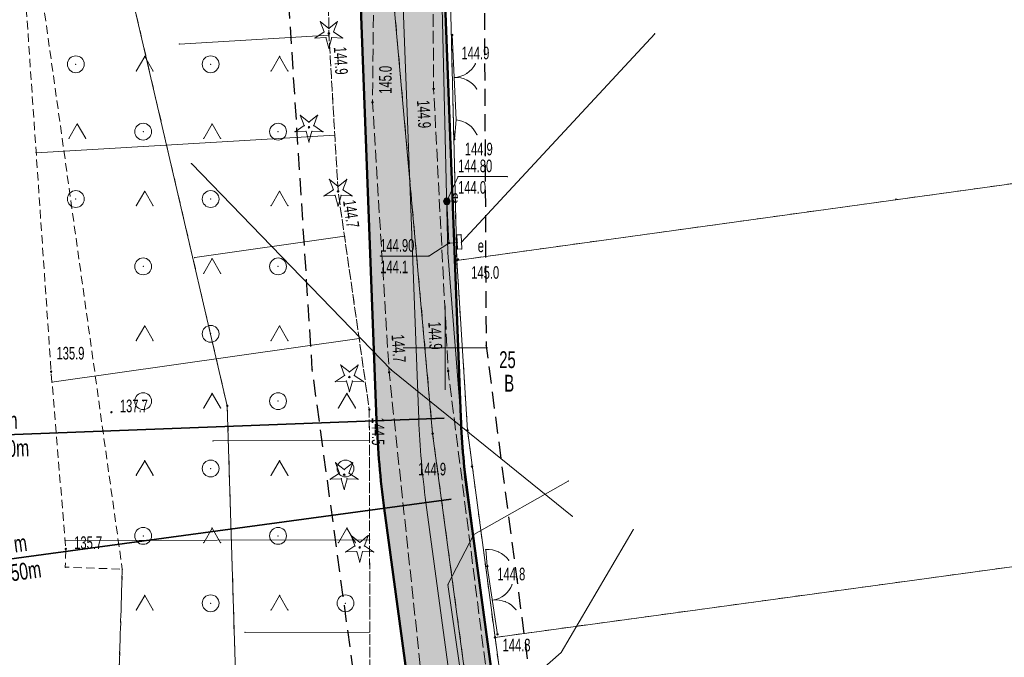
# Model space of a CAD drawing. Extents: x 6456700 to 6518119, y 5963420 to 5980059.
# Tile 233 of 256: x 6512444 to 6512502, y 5966481 to 5966518. Entities that reach past the tile are written whole.
import ezdxf
from ezdxf.enums import TextEntityAlignment as Align

# ---------------------------------------------------------------- set-up
doc = ezdxf.new("R2010")
doc.units = 0
doc.header["$MEASUREMENT"] = 0
for name, pattern in [('L_0_03', [1, 0.5, -0.5]), ('L_0_04', [1.5, 1, -0.5]), ('L_0_52', [1, 0.75, -0.25]), ('L_0_5A', [0.75, 0.5, -0.25])]:
    doc.linetypes.add(name, pattern=pattern)
doc.layers.get('0').update_dxf_attribs({"color": 2, "linetype": 'CONTINUOUS', "lineweight": 5})
for name, color, linetype, lineweight in [('000_Inne__niezydentyfikowane_', 7, 'CONTINUOUS', 18), ('18mm Kreska ciągła', 7, 'CONTINUOUS', 18), ('203_punkt_graniczny', 7, 'CONTINUOUS', 18), ('210_oznaczenie_konturu_uzytku_gruntowego', 96, 'CONTINUOUS', 18), ('211_numer_dzialki_ewidencyjnej', 7, 'CONTINUOUS', 18), ('218_kontur_uzytku_gruntowego', 96, 'L_0_03', 18), ('219_dzialka_ewidencyjna', 7, 'CONTINUOUS', 18), ('35mm Ciągła', 7, 'CONTINUOUS', 35), ('50mm Kreska ciągła', 7, 'CONTINUOUS', 50), ('9mm Kreska ciągła', 252, 'CONTINUOUS', 9), ('brama', 7, 'CONTINUOUS', 18), ('drzewo_iglaste', 7, 'CONTINUOUS', 18), ('elektroenergetyczne_urzadzenie_techniczne', 7, 'CONTINUOUS', 18), ('elektroenergetyczne_urzadzenie_techniczne_Atr17', 7, 'CONTINUOUS', 18), ('furtka', 7, 'CONTINUOUS', 18), ('jezdnia', 7, 'CONTINUOUS', 18), ('komora_podziemna', 7, 'CONTINUOUS', 18), ('komora_podziemna_Atr17', 7, 'CONTINUOUS', 18), ('ogrodzenie_trwale', 7, 'CONTINUOUS', 18), ('pikieta_naturalna', 7, 'CONTINUOUS', 18), ('pikieta_naturalna_Atr2', 7, 'CONTINUOUS', 18), ('przewod_elektroenergetyczny_podziemny', 7, 'CONTINUOUS', 18), ('przewod_telekomunikacyjny_podziemny', 7, 'CONTINUOUS', 18), ('przewod_wodociagowy', 7, 'CONTINUOUS', 18), ('rzedna', 7, 'CONTINUOUS', 18), ('rzedna_Atr2', 7, 'CONTINUOUS', 18), ('rzedna_Atr3', 7, 'CONTINUOUS', 18), ('siatka_krzyrzy', 7, 'CONTINUOUS', 18), ('skarpa_nieumocniona', 7, 'CONTINUOUS', 18), ('teren_zalesiony', 7, 'CONTINUOUS', 18), ('Zakres', 7, 'CONTINUOUS', 18)]:
    doc.layers.add(name, color=color, linetype=linetype, lineweight=lineweight)
doc.styles.get("Standard").update_dxf_attribs({"font": 'txt', "width": 0.75})
doc.styles.add('Znaczniki', font='GOTHIC.TTF', dxfattribs={"width": 0.7})

# ---------------------------------------------------------------- blocks, each defined once
blk = doc.blocks.new('mdcp_nowa')
at = {"layer": '203_punkt_graniczny', "linetype": 'Continuous', "lineweight": 18, "true_color": 0x000000}
for points in [[(6495200.68, 5982955.145, 1), (6495200.68, 5982955.235, 1)], [(6495187.06, 5982946.515, 1), (6495187.06, 5982946.605, 1)], [(6495199.25, 5982944.865, 1), (6495199.25, 5982944.955, 1)], [(6495201.32, 5982945.065, 1), (6495201.32, 5982945.155, 1)], [(6495202.95, 5982932.765, 1), (6495202.95, 5982932.855, 1)]]:
    blk.add_hatch(color=18, dxfattribs=at).paths.add_polyline_path(points)
at = {"layer": 'drzewo_iglaste', "linetype": 'Continuous', "lineweight": 18, "true_color": 0x009900}
for points in [[(6495193.09, 5982968.61, 1), (6495193.09, 5982968.71, 1)], [(6495191.91, 5982963.05, 1), (6495191.91, 5982963.15, 1)], [(6495193.64, 5982959.24, 1), (6495193.64, 5982959.34, 1)], [(6495194.31, 5982948.22, 1), (6495194.31, 5982948.32, 1)], [(6495194, 5982942.42, 1), (6495194, 5982942.52, 1)], [(6495194.92, 5982938.1, 1), (6495194.92, 5982938.2, 1)]]:
    blk.add_hatch(color=94, dxfattribs=at).paths.add_polyline_path(points)
at = {"layer": 'elektroenergetyczne_urzadzenie_techniczne', "linetype": 'Continuous', "lineweight": 18, "true_color": 0xff0000}
blk.add_hatch(color=1, dxfattribs=at).paths.add_polyline_path([(6495200.09, 5982958.5, 1), (6495200.09, 5982958.9, 1)])
at = {"layer": 'pikieta_naturalna', "linetype": 'Continuous', "lineweight": 18, "true_color": 0x000000}
for points in [[(6495193.09, 5982968.615, 1), (6495193.09, 5982968.705, 1)], [(6495200.41, 5982968.535, 1), (6495200.41, 5982968.625, 1)], [(6495199.31, 5982965.325, 1), (6495199.31, 5982965.415, 1)], [(6495195.68, 5982964.535, 1), (6495195.68, 5982964.625, 1)], [(6495200.54, 5982962.345, 1), (6495200.54, 5982962.435, 1)], [(6495193.64, 5982959.245, 1), (6495193.64, 5982959.335, 1)], [(6495200.76, 5982955.205, 1), (6495200.76, 5982955.295, 1)], [(6495176.61, 5982948.545, 1), (6495176.61, 5982948.635, 1)], [(6495196.67, 5982948.505, 1), (6495196.67, 5982948.595, 1)], [(6495200.17, 5982948.575, 1), (6495200.17, 5982948.665, 1)], [(6495180.19, 5982946.135, 1), (6495180.19, 5982946.225, 1)], [(6495195.49, 5982946.295, 1), (6495195.49, 5982946.385, 1)], [(6495201.58, 5982942.915, 1), (6495201.58, 5982943.005, 1)], [(6495177.48, 5982938.015, 1), (6495177.48, 5982938.105, 1)], [(6495202.49, 5982936.995, 1), (6495202.49, 5982937.085, 1)], [(6495203.1, 5982932.945, 1), (6495203.1, 5982933.035, 1)]]:
    blk.add_hatch(color=18, dxfattribs=at).paths.add_polyline_path(points)
at = {"layer": 'rzedna', "linetype": 'Continuous', "lineweight": 18, "true_color": 0x000000}
for points in [[(6495200.09, 5982958.655, 1), (6495200.09, 5982958.745, 1)], [(6495200.22, 5982956.175, 1), (6495200.22, 5982956.265, 1)]]:
    blk.add_hatch(color=18, dxfattribs=at).paths.add_polyline_path(points)
at = {"layer": '000_Inne__niezydentyfikowane_', "linetype": 'Continuous', "lineweight": 18, "flags": 128}
for points in [[(6495193.1, 5982968.56), (6495184.21, 5982968.03)], [(6495193.44, 5982962.62), (6495175.72, 5982961.58)], [(6495194.02, 5982956.63), (6495185.13, 5982955.36)], [(6495194.89, 5982950.56), (6495176.66, 5982947.96)], [(6495195.49, 5982944.5), (6495186.22, 5982944.48)], [(6495195.51, 5982938.61), (6495177.44, 5982938.57)], [(6495195.52, 5982933.13), (6495188.12, 5982933.11)]]:
    blk.add_lwpolyline(points, dxfattribs=at)
at = {"layer": '000_Inne__niezydentyfikowane_'}
for p in [(6495193.1, 5982968.56), (6495184.21, 5982968.03), (6495193.44, 5982962.62), (6495175.72, 5982961.58), (6495194.02, 5982956.63), (6495185.13, 5982955.36), (6495194.89, 5982950.56), (6495176.66, 5982947.96), (6495186.22, 5982944.48), (6495195.49, 5982944.5), (6495177.44, 5982938.57), (6495195.51, 5982938.61), (6495188.12, 5982933.11), (6495195.52, 5982933.13)]:
    blk.add_point(p, dxfattribs=at)
at = {"layer": '203_punkt_graniczny', "color": 7, "linetype": 'Continuous', "lineweight": 18}
for centre in [(6495200.68, 5982955.19), (6495187.06, 5982946.56), (6495199.25, 5982944.91), (6495201.32, 5982945.11), (6495202.95, 5982932.81)]:
    blk.add_circle(centre, 0.045, dxfattribs=at)
at = {"layer": '203_punkt_graniczny'}
for p in [(6495200.68, 5982955.19), (6495187.06, 5982946.56), (6495199.25, 5982944.91), (6495201.32, 5982945.11), (6495202.95, 5982932.81)]:
    blk.add_point(p, dxfattribs=at)
at = {"layer": '218_kontur_uzytku_gruntowego', "lineweight": 18, "flags": 128}
for points in [[(6495199.25, 5982944.91), (6495187.44, 5983076.36)], [(6495176.68, 5982991.22), (6495187.06, 5982946.56)], [(6495200.13, 5982977.89), (6495200.68, 5982955.19)], [(6495200.68, 5982955.19), (6495239.88, 5982960.61)], [(6495200.68, 5982955.19), (6495201.32, 5982945.11)], [(6495187.06, 5982946.56), (6495188.14, 5982911.65)], [(6495212.64, 5982845.49), (6495199.25, 5982944.91)], [(6495201.32, 5982945.11), (6495202.95, 5982932.81)], [(6495202.95, 5982932.81), (6495242.87, 5982938.27)], [(6495202.95, 5982932.81), (6495205.95, 5982910.58)]]:
    blk.add_lwpolyline(points, dxfattribs=at)
at = {"layer": '218_kontur_uzytku_gruntowego'}
for p in [(6495200.68, 5982955.19), (6495200.68, 5982955.19), (6495200.68, 5982955.19), (6495200.68, 5982955.19), (6495200.68, 5982955.19), (6495200.68, 5982955.19), (6495187.06, 5982946.56), (6495187.06, 5982946.56), (6495199.25, 5982944.91), (6495199.25, 5982944.91), (6495199.25, 5982944.91), (6495199.25, 5982944.91), (6495201.32, 5982945.11), (6495201.32, 5982945.11), (6495201.32, 5982945.11), (6495201.32, 5982945.11), (6495202.95, 5982932.81), (6495202.95, 5982932.81), (6495202.95, 5982932.81), (6495202.95, 5982932.81), (6495202.95, 5982932.81), (6495202.95, 5982932.81)]:
    blk.add_point(p, dxfattribs=at)
at = {"layer": '219_dzialka_ewidencyjna', "color": 3, "linetype": 'Continuous', "lineweight": 18, "flags": 128}
for points in [[(6495199.25, 5982944.91), (6495187.44, 5983076.36)], [(6495176.68, 5982991.22), (6495187.06, 5982946.56)], [(6495200.13, 5982977.89), (6495200.68, 5982955.19)], [(6495200.68, 5982955.19), (6495239.88, 5982960.61)], [(6495200.68, 5982955.19), (6495201.32, 5982945.11)], [(6495188.14, 5982911.65), (6495187.06, 5982946.56)], [(6495212.64, 5982845.49), (6495199.25, 5982944.91)], [(6495201.32, 5982945.11), (6495202.95, 5982932.81)], [(6495202.95, 5982932.81), (6495242.87, 5982938.27)], [(6495202.95, 5982932.81), (6495205.95, 5982910.58)]]:
    blk.add_lwpolyline(points, dxfattribs=at)
at = {"layer": '219_dzialka_ewidencyjna', "color": 3}
for p in [(6495200.68, 5982955.19), (6495200.68, 5982955.19), (6495200.68, 5982955.19), (6495187.06, 5982946.56), (6495187.06, 5982946.56), (6495199.25, 5982944.91), (6495199.25, 5982944.91), (6495201.32, 5982945.11), (6495201.32, 5982945.11), (6495202.95, 5982932.81), (6495202.95, 5982932.81), (6495202.95, 5982932.81)]:
    blk.add_point(p, dxfattribs=at)
at = {"layer": 'brama', "color": 7, "linetype": 'Continuous', "lineweight": 18, "flags": 128}
for points in [[(6495200.41, 5982968.58), (6495200.65, 5982963.53)], [(6495202.49, 5982937.04), (6495203.1, 5982932.99)]]:
    blk.add_lwpolyline(points, dxfattribs=at)
at = {"layer": 'brama', "color": 7, "linetype": 'Continuous', "lineweight": 18}
for centre, start, end in [((6495200.459, 5982967.553), 272.721, 332.721), ((6495200.601, 5982964.557), 32.721, 92.721), ((6495202.572, 5982936.498), 278.565, 338.565), ((6495203.018, 5982933.532), 38.565, 98.565)]:
    blk.add_arc(centre, 1.5, start, end, dxfattribs=at)
at = {"layer": 'brama'}
for p in [(6495200.41, 5982968.58), (6495201.792, 5982966.866), (6495200.53, 5982966.055), (6495200.53, 5982966.055), (6495201.27, 5982966.291), (6495201.289, 5982965.89), (6495201.863, 5982965.368), (6495200.65, 5982963.53), (6495202.49, 5982937.04), (6495203.968, 5982935.95), (6495202.795, 5982935.015), (6495202.795, 5982935.015), (6495203.507, 5982935.325), (6495203.567, 5982934.928), (6495204.191, 5982934.467), (6495203.1, 5982932.99)]:
    blk.add_point(p, dxfattribs=at)
at = {"layer": 'drzewo_iglaste', "color": 94, "linetype": 'Continuous', "lineweight": 13, "flags": 128}
for points in [[(6495192.578, 5982969.366), (6495193.09, 5982968.959)], [(6495192.807, 5982968.753), (6495192.578, 5982969.366)], [(6495193.09, 5982968.959), (6495193.602, 5982969.366)], [(6495193.602, 5982969.366), (6495193.373, 5982968.753)], [(6495192.262, 5982968.392), (6495192.807, 5982968.753)], [(6495192.915, 5982968.42), (6495192.262, 5982968.392)], [(6495193.09, 5982967.79), (6495192.915, 5982968.42)], [(6495193.265, 5982968.42), (6495193.09, 5982967.79)], [(6495193.918, 5982968.392), (6495193.265, 5982968.42)], [(6495193.373, 5982968.753), (6495193.918, 5982968.392)], [(6495191.398, 5982963.806), (6495191.91, 5982963.399)], [(6495191.627, 5982963.193), (6495191.398, 5982963.806)], [(6495191.91, 5982963.399), (6495192.422, 5982963.806)], [(6495192.422, 5982963.806), (6495192.193, 5982963.193)], [(6495191.082, 5982962.832), (6495191.627, 5982963.193)], [(6495192.193, 5982963.193), (6495192.738, 5982962.832)], [(6495191.735, 5982962.86), (6495191.082, 5982962.832)], [(6495191.91, 5982962.23), (6495191.735, 5982962.86)], [(6495192.085, 5982962.86), (6495191.91, 5982962.23)], [(6495192.738, 5982962.832), (6495192.085, 5982962.86)], [(6495193.128, 5982959.996), (6495193.64, 5982959.589)], [(6495193.357, 5982959.383), (6495193.128, 5982959.996)], [(6495193.64, 5982959.589), (6495194.152, 5982959.996)], [(6495194.152, 5982959.996), (6495193.923, 5982959.383)], [(6495192.812, 5982959.022), (6495193.357, 5982959.383)], [(6495193.465, 5982959.05), (6495192.812, 5982959.022)], [(6495193.64, 5982958.42), (6495193.465, 5982959.05)], [(6495193.815, 5982959.05), (6495193.64, 5982958.42)], [(6495194.468, 5982959.022), (6495193.815, 5982959.05)], [(6495193.923, 5982959.383), (6495194.468, 5982959.022)], [(6495193.798, 5982948.976), (6495194.31, 5982948.569)], [(6495194.027, 5982948.363), (6495193.798, 5982948.976)], [(6495194.31, 5982948.569), (6495194.822, 5982948.976)], [(6495194.822, 5982948.976), (6495194.593, 5982948.363)], [(6495193.482, 5982948.002), (6495194.027, 5982948.363)], [(6495194.135, 5982948.03), (6495193.482, 5982948.002)], [(6495194.31, 5982947.4), (6495194.135, 5982948.03)], [(6495194.485, 5982948.03), (6495194.31, 5982947.4)], [(6495195.138, 5982948.002), (6495194.485, 5982948.03)], [(6495194.593, 5982948.363), (6495195.138, 5982948.002)], [(6495193.488, 5982943.176), (6495194, 5982942.769)], [(6495193.717, 5982942.563), (6495193.488, 5982943.176)], [(6495194, 5982942.769), (6495194.512, 5982943.176)], [(6495194.512, 5982943.176), (6495194.283, 5982942.563)], [(6495193.172, 5982942.202), (6495193.717, 5982942.563)], [(6495194.283, 5982942.563), (6495194.828, 5982942.202)], [(6495193.825, 5982942.23), (6495193.172, 5982942.202)], [(6495194, 5982941.6), (6495193.825, 5982942.23)], [(6495194.175, 5982942.23), (6495194, 5982941.6)], [(6495194.828, 5982942.202), (6495194.175, 5982942.23)], [(6495194.408, 5982938.856), (6495194.92, 5982938.449)], [(6495194.637, 5982938.243), (6495194.408, 5982938.856)], [(6495194.92, 5982938.449), (6495195.432, 5982938.856)], [(6495195.432, 5982938.856), (6495195.203, 5982938.243)], [(6495194.092, 5982937.882), (6495194.637, 5982938.243)], [(6495194.745, 5982937.91), (6495194.092, 5982937.882)], [(6495194.92, 5982937.28), (6495194.745, 5982937.91)], [(6495195.095, 5982937.91), (6495194.92, 5982937.28)], [(6495195.748, 5982937.882), (6495195.095, 5982937.91)], [(6495195.203, 5982938.243), (6495195.748, 5982937.882)]]:
    blk.add_lwpolyline(points, dxfattribs=at)
at = {"layer": 'drzewo_iglaste', "color": 94, "linetype": 'Continuous', "lineweight": 18}
for centre in [(6495193.09, 5982968.66), (6495191.91, 5982963.1), (6495193.64, 5982959.29), (6495194.31, 5982948.27), (6495194, 5982942.47), (6495194.92, 5982938.15)]:
    blk.add_circle(centre, 0.05, dxfattribs=at)
at = {"layer": 'drzewo_iglaste'}
for p in [(6495192.578, 5982969.366), (6495192.578, 5982969.366), (6495193.09, 5982968.959), (6495193.09, 5982968.959), (6495193.602, 5982969.366), (6495193.602, 5982969.366), (6495192.262, 5982968.392), (6495192.262, 5982968.392), (6495192.807, 5982968.753), (6495192.807, 5982968.753), (6495192.915, 5982968.42), (6495192.915, 5982968.42), (6495193.09, 5982968.66), (6495193.265, 5982968.42), (6495193.265, 5982968.42), (6495193.373, 5982968.753), (6495193.373, 5982968.753), (6495193.918, 5982968.392), (6495193.918, 5982968.392), (6495193.09, 5982967.79), (6495193.09, 5982967.79), (6495191.398, 5982963.806), (6495191.398, 5982963.806), (6495192.422, 5982963.806), (6495192.422, 5982963.806), (6495191.627, 5982963.193), (6495191.627, 5982963.193), (6495191.91, 5982963.399), (6495191.91, 5982963.399), (6495191.91, 5982963.1), (6495192.193, 5982963.193), (6495192.193, 5982963.193), (6495191.082, 5982962.832), (6495191.082, 5982962.832), (6495191.735, 5982962.86), (6495191.735, 5982962.86), (6495192.085, 5982962.86), (6495192.085, 5982962.86), (6495192.738, 5982962.832), (6495192.738, 5982962.832), (6495191.91, 5982962.23), (6495191.91, 5982962.23), (6495193.128, 5982959.996), (6495193.128, 5982959.996), (6495193.64, 5982959.589), (6495193.64, 5982959.589), (6495194.152, 5982959.996), (6495194.152, 5982959.996), (6495192.812, 5982959.022), (6495192.812, 5982959.022), (6495193.357, 5982959.383), (6495193.357, 5982959.383), (6495193.465, 5982959.05), (6495193.465, 5982959.05), (6495193.64, 5982959.29), (6495193.815, 5982959.05), (6495193.815, 5982959.05), (6495193.923, 5982959.383), (6495193.923, 5982959.383), (6495194.468, 5982959.022), (6495194.468, 5982959.022), (6495193.64, 5982958.42), (6495193.64, 5982958.42), (6495193.798, 5982948.976), (6495193.798, 5982948.976), (6495194.822, 5982948.976), (6495194.822, 5982948.976), (6495194.31, 5982948.569), (6495194.31, 5982948.569), (6495193.482, 5982948.002), (6495193.482, 5982948.002), (6495194.027, 5982948.363), (6495194.027, 5982948.363), (6495194.135, 5982948.03), (6495194.135, 5982948.03), (6495194.31, 5982948.27), (6495194.485, 5982948.03), (6495194.485, 5982948.03), (6495194.593, 5982948.363), (6495194.593, 5982948.363), (6495195.138, 5982948.002), (6495195.138, 5982948.002), (6495194.31, 5982947.4), (6495194.31, 5982947.4), (6495193.488, 5982943.176), (6495193.488, 5982943.176), (6495194.512, 5982943.176), (6495194.512, 5982943.176), (6495193.717, 5982942.563), (6495193.717, 5982942.563), (6495194, 5982942.769), (6495194, 5982942.769), (6495194.283, 5982942.563), (6495194.283, 5982942.563), (6495193.172, 5982942.202), (6495193.172, 5982942.202), (6495193.825, 5982942.23), (6495193.825, 5982942.23), (6495194, 5982942.47), (6495194.175, 5982942.23), (6495194.175, 5982942.23), (6495194.828, 5982942.202), (6495194.828, 5982942.202), (6495194, 5982941.6), (6495194, 5982941.6), (6495194.408, 5982938.856), (6495194.408, 5982938.856), (6495195.432, 5982938.856), (6495195.432, 5982938.856), (6495194.092, 5982937.882), (6495194.092, 5982937.882), (6495194.637, 5982938.243), (6495194.637, 5982938.243), (6495194.745, 5982937.91), (6495194.745, 5982937.91), (6495194.92, 5982938.449), (6495194.92, 5982938.449), (6495194.92, 5982938.15), (6495195.095, 5982937.91), (6495195.095, 5982937.91), (6495195.203, 5982938.243), (6495195.203, 5982938.243), (6495195.748, 5982937.882), (6495195.748, 5982937.882), (6495194.92, 5982937.28), (6495194.92, 5982937.28)]:
    blk.add_point(p, dxfattribs=at)
at = {"layer": 'elektroenergetyczne_urzadzenie_techniczne', "color": 1, "linetype": 'Continuous', "lineweight": 18}
blk.add_circle((6495200.09, 5982958.7), 0.2, dxfattribs=at)
at = {"layer": 'elektroenergetyczne_urzadzenie_techniczne'}
blk.add_point((6495200.09, 5982958.7), dxfattribs=at)
at = {"layer": 'furtka', "color": 7, "linetype": 'Continuous', "lineweight": 18, "flags": 128}
for points in [[(6495200.65, 5982963.53), (6495200.54, 5982962.39)], [(6495202.4, 5982938.02), (6495202.49, 5982937.04)]]:
    blk.add_lwpolyline(points, dxfattribs=at)
at = {"layer": 'furtka', "color": 7, "linetype": 'Continuous', "lineweight": 18}
for centre, start, end in [((6495200.507, 5982962.037), 24.489, 84.489), ((6495202.538, 5982936.526), 35.247, 95.247)]:
    blk.add_arc(centre, 1.5, start, end, dxfattribs=at)
at = {"layer": 'furtka'}
for p in [(6495200.65, 5982963.53), (6495200.651, 5982963.53), (6495201.378, 5982963.258), (6495201.872, 5982962.659), (6495200.54, 5982962.39), (6495202.4, 5982938.02), (6495202.401, 5982938.02), (6495203.166, 5982937.889), (6495203.763, 5982937.392), (6495202.49, 5982937.04)]:
    blk.add_point(p, dxfattribs=at)
at = {"layer": 'jezdnia', "color": 7, "linetype": 'L_0_52', "lineweight": 18, "flags": 128}
blk.add_lwpolyline([(6495195.83, 5982978.97), (6495200.77, 5982990.52), (6495203.76, 5983005.28), (6495200.35, 5983025.82), (6495193.24, 5983036.29), (6495189.14, 5983049.6), (6495185.12, 5983067.8), (6495183.17, 5983077.08), (6495178.19, 5983089.73), (6495174.64, 5983098.86), (6495168.43, 5983115.09), (6495161.55, 5983133.83), (6495154.76, 5983147.58), (6495144.33, 5983166.27), (6495135.54, 5983182.13), (6495131.43, 5983212.99), (6495131.68, 5983233.26), (6495131.46, 5983243.99), (6495128.32, 5983280.81), (6495127.29, 5983298.52), (6495124.19, 5983336.19), (6495123.5, 5983344), (6495121.28, 5983367.92), (6495119.64, 5983396.13), (6495116.73, 5983412.76), (6495117.19, 5983441.35), (6495116.43, 5983457.42), (6495115.48, 5983476.53), (6495115.11, 5983482.62), (6495112.3, 5983484.4), (6495091.45, 5983481.81), (6495091.37, 5983484.19), (6495109.96, 5983486.92), (6495113.25, 5983490.41), (6495113.24, 5983503.43), (6495112.69, 5983521.82), (6495113.13, 5983545.8), (6495113.51, 5983566.95), (6495116.02, 5983585), (6495118.4, 5983609.28), (6495123.42, 5983650.06), (6495131.2, 5983686.54), (6495140.07, 5983719.72), (6495146.41, 5983753.33), (6495149.05, 5983763.24), (6495154.18, 5983776.85), (6495160.67, 5983784.68), (6495175.29, 5983798.4), (6495197.26, 5983816.17), (6495217.4, 5983831.86), (6495238.65, 5983846.53), (6495263.72, 5983869.02), (6495276.39, 5983884.8), (6495285.32, 5983901), (6495289.2, 5983910.41), (6495292.89, 5983924.2), (6495294.78, 5983930.12), (6495299.2, 5983944.93), (6495304.61, 5983964.52), (6495307.5, 5983979.46), (6495307.59, 5983992.22), (6495306.46, 5984009.09), (6495305.69, 5984028.3), (6495305.67, 5984038.17), (6495300.99, 5984057.07), (6495297.28, 5984082.3), (6495291.79, 5984107.54), (6495288.36, 5984130.45), (6495280.64, 5984151.56), (6495274.64, 5984171.22), (6495270.98, 5984181.26), (6495273.99, 5984181.03), (6495276.87, 5984171.8), (6495283.5, 5984152.14), (6495291.35, 5984131.82), (6495294.78, 5984110.77), (6495299.68, 5984081.31), (6495303.27, 5984060.79), (6495332.62, 5984062.58), (6495350.78, 5984065.69), (6495352.73, 5984070.57), (6495357.63, 5984062.1), (6495352.37, 5984062.87), (6495334.16, 5984059.86), (6495303.89, 5984056.79), (6495307.64, 5984045.46), (6495309.06, 5984037.47), (6495310.62, 5984029.01), (6495312.95, 5983997.49), (6495310.44, 5983991.82), (6495310.09, 5983979.31), (6495307.08, 5983963.82), (6495301.68, 5983944.67), (6495295.97, 5983923.79), (6495292.77, 5983913.71), (6495290.13, 5983906.38), (6495284.32, 5983893.37), (6495278.05, 5983883.04), (6495264.46, 5983865.44), (6495239.09, 5983842.69), (6495219.23, 5983829.73), (6495216.93, 5983819.97), (6495223.58, 5983813.84), (6495228.16, 5983809.41), (6495224.21, 5983807.55), (6495214.94, 5983813.05), (6495207.87, 5983817.5), (6495201.24, 5983815.27), (6495178.34, 5983796.41), (6495165.6, 5983786.15), (6495159.73, 5983777.73), (6495154.77, 5983771.17), (6495151.16, 5983759.97), (6495150.26, 5983749.93), (6495142.6, 5983719.51), (6495134.42, 5983684.95), (6495127.4, 5983650.76), (6495120.08, 5983602.2), (6495117.42, 5983578.29), (6495115.94, 5983567.9), (6495115.38, 5983544.13), (6495115.07, 5983520.98), (6495115.65, 5983504.52), (6495116.24, 5983490.91), (6495120.25, 5983487.29), (6495126.33, 5983487.84), (6495143.65, 5983489.58), (6495144.46, 5983486.94), (6495127.88, 5983485.15), (6495121.64, 5983482.36), (6495118.37, 5983476.22), (6495119.55, 5983458.22), (6495119.45, 5983441.1), (6495120.18, 5983413.18), (6495121.99, 5983405.13), (6495126.07, 5983403.29), (6495130.48, 5983403.23), (6495129.73, 5983399.77), (6495124.35, 5983396.96), (6495123.73, 5983368.04), (6495126.63, 5983336.2), (6495129.59, 5983298.85), (6495131.1, 5983280.79), (6495133, 5983262.8), (6495134.25, 5983243.51), (6495134.8, 5983233.03), (6495133.67, 5983213.6), (6495138.07, 5983181.73), (6495146.27, 5983167.62), (6495157.18, 5983147.99), (6495163.68, 5983134.39), (6495170.96, 5983115.51), (6495175.46, 5983104.48), (6495181.17, 5983100.74), (6495199.93, 5983101.55), (6495199.17, 5983099.07), (6495182.34, 5983097.53), (6495180.35, 5983094.32), (6495185.39, 5983081.2), (6495192.07, 5983052.44), (6495195.58, 5983038.04), (6495198.53, 5983033.23), (6495203.76, 5983025.83), (6495206.13, 5983003.89), (6495202.54, 5982989.27), (6495201.18, 5982984.38), (6495199.22, 5982977.33), (6495199.31, 5982965.37), (6495200.17, 5982948.62), (6495203.01, 5982926.24), (6495205.43, 5982907.13), (6495210.02, 5982873.53), (6495214.31, 5982847.66), (6495217.75, 5982836.69), (6495222.16, 5982822), (6495228.36, 5982806.97), (6495230.37, 5982804.25), (6495235.28, 5982800.03), (6495240.12, 5982797.03), (6495226.36, 5982801.25), (6495225.42, 5982799.59), (6495224.16, 5982791.52), (6495222.71, 5982778.54), (6495222.21, 5982760.62), (6495221.26, 5982748.78), (6495217.72, 5982722.5), (6495220.89, 5982699.43), (6495222.63, 5982688.01), (6495226.82, 5982681.43), (6495232.44, 5982678.09), (6495238.57, 5982677.74), (6495238.58, 5982674.2), (6495234.94, 5982674.18), (6495222.7, 5982675.95), (6495211.13, 5982675.67), (6495203.44, 5982672.24), (6495190.56, 5982660.85), (6495183.64, 5982651.87), (6495180.18, 5982645.51), (6495176.56, 5982638.14), (6495173.06, 5982629.9), (6495169.79, 5982622.28), (6495168.95, 5982621.1), (6495167.1, 5982622.09), (6495169.54, 5982629.99), (6495175.88, 5982643.52), (6495181.21, 5982652.88), (6495188.25, 5982661.9), (6495200.25, 5982673.34), (6495211.64, 5982680.53), (6495218.14, 5982692.06), (6495218.39, 5982699.72), (6495215.1, 5982723.62), (6495216.08, 5982729.8), (6495218.41, 5982743.49), (6495220.09, 5982761.04), (6495220.41, 5982779.3), (6495221.74, 5982791.03), (6495222.5, 5982799.07), (6495220.92, 5982803.86), (6495210.51, 5982812.59), (6495206.38, 5982817.94), (6495202.5, 5982823.86), (6495197.41, 5982834.99), (6495191.07, 5982840.79), (6495178.96, 5982851.25), (6495180.72, 5982852.83), (6495192.33, 5982842.82), (6495193.9, 5982841.49), (6495196.29, 5982839.47), (6495200.7, 5982838.43), (6495206.86, 5982825.62), (6495210.11, 5982820.87), (6495214.26, 5982814.71), (6495221.36, 5982809.09), (6495224.36, 5982806.84), (6495223.38, 5982810.9), (6495218.5, 5982823.84), (6495214.57, 5982836.22), (6495211.53, 5982847.15), (6495206.8, 5982872.08), (6495202.64, 5982906.51), (6495199.04, 5982926.21), (6495196.67, 5982948.55), (6495195.68, 5982964.58)], close=True, dxfattribs=at)
at = {"layer": 'jezdnia'}
for p in [(6495199.31, 5982965.37), (6495195.68, 5982964.58), (6495196.67, 5982948.55), (6495200.17, 5982948.62)]:
    blk.add_point(p, dxfattribs=at)
at = {"layer": 'komora_podziemna', "color": 1, "linetype": 'Continuous', "lineweight": 18, "flags": 128}
blk.add_lwpolyline([(6495200.69, 5982956.71), (6495200.94, 5982956.72), (6495200.98, 5982955.87), (6495200.73, 5982955.86)], close=True, dxfattribs=at)
at = {"layer": 'komora_podziemna'}
for p in [(6495200.69, 5982956.71), (6495200.94, 5982956.72), (6495200.73, 5982955.86), (6495200.98, 5982955.87)]:
    blk.add_point(p, dxfattribs=at)
at = {"layer": 'ogrodzenie_trwale'}
for p in [(6495200.41, 5982968.58), (6495200.54, 5982962.39), (6495226.74, 5982958.83), (6495200.76, 5982955.25), (6495200.76, 5982955.25), (6495201.58, 5982942.96), (6495202.4, 5982938.02), (6495203.1, 5982932.99)]:
    blk.add_point(p, dxfattribs=at)
at = {"layer": 'pikieta_naturalna', "color": 7, "linetype": 'Continuous', "lineweight": 18}
for centre in [(6495193.09, 5982968.66), (6495200.41, 5982968.58), (6495199.31, 5982965.37), (6495195.68, 5982964.58), (6495200.54, 5982962.39), (6495193.64, 5982959.29), (6495200.76, 5982955.25), (6495176.61, 5982948.59), (6495196.67, 5982948.55), (6495200.17, 5982948.62), (6495180.19, 5982946.18), (6495195.49, 5982946.34), (6495201.58, 5982942.96), (6495177.48, 5982938.06), (6495202.49, 5982937.04), (6495203.1, 5982932.99)]:
    blk.add_circle(centre, 0.045, dxfattribs=at)
at = {"layer": 'pikieta_naturalna'}
for p in [(6495193.09, 5982968.66), (6495200.41, 5982968.58), (6495199.31, 5982965.37), (6495195.68, 5982964.58), (6495200.54, 5982962.39), (6495193.64, 5982959.29), (6495200.76, 5982955.25), (6495176.61, 5982948.59), (6495196.67, 5982948.55), (6495200.17, 5982948.62), (6495180.19, 5982946.18), (6495195.49, 5982946.34), (6495201.58, 5982942.96), (6495177.48, 5982938.06), (6495202.49, 5982937.04), (6495203.1, 5982932.99)]:
    blk.add_point(p, dxfattribs=at)
at = {"layer": 'przewod_elektroenergetyczny_podziemny', "color": 1, "linetype": 'Continuous', "lineweight": 18, "flags": 128}
for points in [[(6495201.14, 5982943.1), (6495200.15, 5982955.64), (6495199.64, 5982977.95), (6495200.56, 5982978.65), (6495209.52, 5982979.66), (6495209.96, 5982980.38), (6495210.99, 5982994.41), (6495211.11, 5982994.41)], [(6495200.96, 5982956.27), (6495212.43, 5982968.65)], [(6495200.71, 5982956.26), (6495200.22, 5982956.22), (6495200.09, 5982958.7)], [(6495203.56, 5982884.85), (6495208.65, 5982888.13), (6495203.82, 5982922.48), (6495201.14, 5982943.1)], [(6495211.15, 5982939.2), (6495206.88, 5982931.92), (6495188.7, 5982915.93), (6495167.93, 5982903.05)]]:
    blk.add_lwpolyline(points, dxfattribs=at)
at = {"layer": 'przewod_elektroenergetyczny_podziemny'}
for p in [(6495212.43, 5982968.65), (6495200.09, 5982958.7), (6495200.22, 5982956.22), (6495200.71, 5982956.26), (6495200.96, 5982956.27), (6495200.15, 5982955.64), (6495201.14, 5982943.1), (6495201.14, 5982943.1), (6495211.15, 5982939.2), (6495206.88, 5982931.92)]:
    blk.add_point(p, dxfattribs=at)
at = {"layer": 'przewod_telekomunikacyjny_podziemny', "color": 30, "linetype": 'Continuous', "lineweight": 18, "flags": 128}
blk.add_lwpolyline([(6495207.3, 5982942.09), (6495201.69, 5982938.91), (6495200.16, 5982935.95), (6495204.07, 5982908.86), (6495205.14, 5982902.07), (6495207.9, 5982880.71), (6495210.95, 5982857.53), (6495212.87, 5982847.53), (6495218.63, 5982828.31), (6495225.77, 5982809.32), (6495232.28, 5982798.81)], dxfattribs=at)
at = {"layer": 'przewod_telekomunikacyjny_podziemny'}
for p in [(6495207.3, 5982942.09), (6495201.69, 5982938.91), (6495200.16, 5982935.95)]:
    blk.add_point(p, dxfattribs=at)
at = {"layer": 'przewod_wodociagowy', "color": 5, "linetype": 'Continuous', "lineweight": 18, "flags": 128}
blk.add_lwpolyline([(6495184.94, 5982960.94), (6495196.79, 5982948.7), (6495207.53, 5982940)], dxfattribs=at)
at = {"layer": 'przewod_wodociagowy'}
for p in [(6495184.94, 5982960.94), (6495196.79, 5982948.7), (6495207.53, 5982940)]:
    blk.add_point(p, dxfattribs=at)
at = {"layer": 'rzedna', "color": 7, "linetype": 'Continuous', "lineweight": 18}
for centre in [(6495200.09, 5982958.7), (6495200.22, 5982956.22)]:
    blk.add_circle(centre, 0.045, dxfattribs=at)
at = {"layer": 'rzedna'}
for p in [(6495200.09, 5982958.7), (6495200.22, 5982956.22)]:
    blk.add_point(p, dxfattribs=at)
at = {"layer": 'rzedna_Atr2', "color": 7, "linetype": 'Continuous', "lineweight": 18, "flags": 128}
for points in [[(6495200.09, 5982958.7), (6495200.76, 5982960.17), (6495203.672, 5982960.17)], [(6495200.22, 5982956.22), (6495199.02, 5982955.45), (6495196.14, 5982955.45)]]:
    blk.add_lwpolyline(points, dxfattribs=at)
at = {"layer": 'rzedna_Atr2'}
for p in [(6495200.76, 5982960.17), (6495203.672, 5982960.17), (6495200.09, 5982958.7), (6495200.22, 5982956.22), (6495196.14, 5982955.45), (6495199.02, 5982955.45)]:
    blk.add_point(p, dxfattribs=at)
at = {"layer": 'siatka_krzyrzy', "linetype": 'Continuous', "lineweight": 18, "flags": 128}
for points in [[(6495200, 5982947.5), (6495200, 5982952.5)], [(6495197.5, 5982950), (6495202.5, 5982950)]]:
    blk.add_lwpolyline(points, dxfattribs=at)
at = {"layer": 'skarpa_nieumocniona', "color": 7, "linetype": 'L_0_5A', "lineweight": 18, "flags": 128}
blk.add_lwpolyline([(6495217.65, 5982814.39), (6495212.8, 5982822.34), (6495206.86, 5982825.62), (6495200.7, 5982838.43), (6495195.46, 5982859.44), (6495192.63, 5982871.32), (6495188.85, 5982881.97), (6495183.52, 5982886.94), (6495176.14, 5982900.76), (6495180, 5982904.6), (6495179.15, 5982911.71), (6495175.72, 5982920.63), (6495175.98, 5982930.29), (6495180.63, 5982930.17), (6495180.83, 5982936.86), (6495177.45, 5982936.98), (6495177.48, 5982938.07), (6495176.61, 5982948.59), (6495174.13, 5982984.91), (6495177.26, 5983009.97), (6495168.41, 5983061.47), (6495162.99, 5983082.43), (6495163.97, 5983097.34), (6495159.47, 5983111.58), (6495154.72, 5983137.09), (6495143.3, 5983161.31), (6495133.93, 5983178.05), (6495127.78, 5983190.6), (6495121.74, 5983201), (6495109.97, 5983223.74), (6495115.06, 5983236.61), (6495123.33, 5983219.43), (6495128.48, 5983200.73), (6495134.02, 5983183.5), (6495140.69, 5983170.38), (6495148.28, 5983157.89), (6495159.34, 5983136.7), (6495163.67, 5983127.48), (6495166.42, 5983114.5), (6495172.48, 5983096.4), (6495178.19, 5983089.73), (6495183.17, 5983077.08), (6495185.12, 5983067.8), (6495189.14, 5983049.6), (6495193.24, 5983036.29), (6495194.86, 5983019.23), (6495194.22, 5983005.35), (6495194.46, 5982985.14), (6495193.02, 5982977.78), (6495193.03, 5982974.24), (6495193.09, 5982968.66), (6495193.64, 5982959.29), (6495195.49, 5982946.34), (6495195.53, 5982929.96), (6495198.39, 5982919.26), (6495200.73, 5982901.53), (6495201.7, 5982891.53), (6495206.08, 5982861.3), (6495209.07, 5982851.75), (6495212.1, 5982842.39), (6495218.5, 5982823.84), (6495223.38, 5982810.9), (6495221.36, 5982809.09)], close=True, dxfattribs=at)
at = {"layer": 'skarpa_nieumocniona'}
for p in [(6495193.09, 5982968.66), (6495193.09, 5982968.66), (6495193.64, 5982959.29), (6495193.64, 5982959.29), (6495176.61, 5982948.59), (6495176.61, 5982948.59), (6495195.49, 5982946.34), (6495195.49, 5982946.34), (6495177.48, 5982938.07), (6495177.48, 5982938.07), (6495177.45, 5982936.98), (6495177.45, 5982936.98), (6495180.83, 5982936.86), (6495180.83, 5982936.86)]:
    blk.add_point(p, dxfattribs=at)
at = {"layer": 'teren_zalesiony', "color": 7, "linetype": 'L_0_5A', "lineweight": 18, "flags": 128}
blk.add_lwpolyline([(6495177.26, 5983009.97), (6495168.41, 5983061.47), (6495162.99, 5983082.43), (6495163.97, 5983097.34), (6495172.48, 5983096.4), (6495178.19, 5983089.73), (6495183.17, 5983077.08), (6495185.12, 5983067.8), (6495189.14, 5983049.6), (6495193.24, 5983036.29), (6495194.86, 5983019.23), (6495194.22, 5983005.35), (6495194.46, 5982985.14), (6495193.02, 5982977.78), (6495193.03, 5982974.24), (6495193.09, 5982968.66), (6495193.64, 5982959.29), (6495195.49, 5982946.34), (6495195.53, 5982929.96), (6495198.39, 5982919.26), (6495200.73, 5982901.53), (6495201.7, 5982891.53), (6495206.08, 5982861.3), (6495209.07, 5982851.75), (6495195.46, 5982859.44), (6495192.63, 5982871.32), (6495188.85, 5982881.97), (6495183.52, 5982886.94), (6495176.14, 5982900.76), (6495182.8, 5982899.3), (6495180.63, 5982930.17), (6495180.83, 5982936.86), (6495174.13, 5982984.91)], close=True, dxfattribs=at)
at = {"layer": 'teren_zalesiony', "color": 7, "linetype": 'Continuous', "lineweight": 18, "flags": 128}
for points in [[(6495181.663, 5982966.433), (6495182.163, 5982967.299)], [(6495182.163, 5982967.299), (6495182.663, 5982966.433)], [(6495189.663, 5982966.433), (6495190.163, 5982967.299)], [(6495190.163, 5982967.299), (6495190.663, 5982966.433)], [(6495177.663, 5982962.433), (6495178.163, 5982963.299)], [(6495178.163, 5982963.299), (6495178.663, 5982962.433)], [(6495185.663, 5982962.433), (6495186.163, 5982963.299)], [(6495186.163, 5982963.299), (6495186.663, 5982962.433)], [(6495181.663, 5982958.433), (6495182.163, 5982959.299)], [(6495182.163, 5982959.299), (6495182.663, 5982958.433)], [(6495189.663, 5982958.433), (6495190.163, 5982959.299)], [(6495190.163, 5982959.299), (6495190.663, 5982958.433)], [(6495185.663, 5982954.433), (6495186.163, 5982955.299)], [(6495186.163, 5982955.299), (6495186.663, 5982954.433)], [(6495181.663, 5982950.433), (6495182.163, 5982951.299)], [(6495182.163, 5982951.299), (6495182.663, 5982950.433)], [(6495189.663, 5982950.433), (6495190.163, 5982951.299)], [(6495190.163, 5982951.299), (6495190.663, 5982950.433)], [(6495185.663, 5982946.433), (6495186.163, 5982947.299)], [(6495186.163, 5982947.299), (6495186.663, 5982946.433)], [(6495193.663, 5982946.433), (6495194.163, 5982947.299)], [(6495194.163, 5982947.299), (6495194.663, 5982946.433)], [(6495181.663, 5982942.433), (6495182.163, 5982943.299)], [(6495182.163, 5982943.299), (6495182.663, 5982942.433)], [(6495189.663, 5982942.433), (6495190.163, 5982943.299)], [(6495190.163, 5982943.299), (6495190.663, 5982942.433)], [(6495185.663, 5982938.433), (6495186.163, 5982939.299)], [(6495186.163, 5982939.299), (6495186.663, 5982938.433)], [(6495193.663, 5982938.433), (6495194.163, 5982939.299)], [(6495194.163, 5982939.299), (6495194.663, 5982938.433)], [(6495181.663, 5982934.433), (6495182.163, 5982935.299)], [(6495182.163, 5982935.299), (6495182.663, 5982934.433)], [(6495189.663, 5982934.433), (6495190.163, 5982935.299)], [(6495190.163, 5982935.299), (6495190.663, 5982934.433)]]:
    blk.add_lwpolyline(points, dxfattribs=at)
at = {"layer": 'teren_zalesiony', "color": 7, "linetype": 'Continuous', "lineweight": 18}
for centre in [(6495178.076, 5982966.836), (6495186.076, 5982966.836), (6495182.076, 5982962.836), (6495190.076, 5982962.836), (6495178.076, 5982958.836), (6495186.076, 5982958.836), (6495182.076, 5982954.836), (6495190.076, 5982954.836), (6495186.076, 5982950.836), (6495182.076, 5982946.836), (6495190.076, 5982946.836), (6495186.076, 5982942.836), (6495194.076, 5982942.836), (6495182.076, 5982938.836), (6495190.076, 5982938.836), (6495186.076, 5982934.836), (6495194.076, 5982934.836)]:
    blk.add_circle(centre, 0.5, dxfattribs=at)
at = {"layer": 'teren_zalesiony'}
for p in [(6495193.09, 5982968.66), (6495182.163, 5982967.299), (6495182.163, 5982967.299), (6495190.163, 5982967.299), (6495190.163, 5982967.299), (6495178.076, 5982966.836), (6495186.076, 5982966.836), (6495181.663, 5982966.433), (6495182.663, 5982966.433), (6495189.663, 5982966.433), (6495190.663, 5982966.433), (6495178.163, 5982963.299), (6495178.163, 5982963.299), (6495186.163, 5982963.299), (6495186.163, 5982963.299), (6495177.663, 5982962.433), (6495178.663, 5982962.433), (6495182.076, 5982962.836), (6495185.663, 5982962.433), (6495186.663, 5982962.433), (6495190.076, 5982962.836), (6495182.163, 5982959.299), (6495182.163, 5982959.299), (6495190.163, 5982959.299), (6495190.163, 5982959.299), (6495193.64, 5982959.29), (6495178.076, 5982958.836), (6495181.663, 5982958.433), (6495182.663, 5982958.433), (6495186.076, 5982958.836), (6495189.663, 5982958.433), (6495190.663, 5982958.433), (6495182.076, 5982954.836), (6495186.163, 5982955.299), (6495186.163, 5982955.299), (6495190.076, 5982954.836), (6495185.663, 5982954.433), (6495186.663, 5982954.433), (6495182.163, 5982951.299), (6495182.163, 5982951.299), (6495186.076, 5982950.836), (6495190.163, 5982951.299), (6495190.163, 5982951.299), (6495181.663, 5982950.433), (6495182.663, 5982950.433), (6495189.663, 5982950.433), (6495190.663, 5982950.433), (6495186.163, 5982947.299), (6495186.163, 5982947.299), (6495194.163, 5982947.299), (6495194.163, 5982947.299), (6495182.076, 5982946.836), (6495190.076, 5982946.836), (6495185.663, 5982946.433), (6495186.663, 5982946.433), (6495193.663, 5982946.433), (6495194.663, 5982946.433), (6495195.49, 5982946.34), (6495182.163, 5982943.299), (6495182.163, 5982943.299), (6495190.163, 5982943.299), (6495190.163, 5982943.299), (6495186.076, 5982942.836), (6495194.076, 5982942.836), (6495181.663, 5982942.433), (6495182.663, 5982942.433), (6495189.663, 5982942.433), (6495190.663, 5982942.433), (6495186.163, 5982939.299), (6495186.163, 5982939.299), (6495194.163, 5982939.299), (6495194.163, 5982939.299), (6495182.076, 5982938.836), (6495190.076, 5982938.836), (6495185.663, 5982938.433), (6495186.663, 5982938.433), (6495193.663, 5982938.433), (6495194.663, 5982938.433), (6495180.83, 5982936.86), (6495182.163, 5982935.299), (6495182.163, 5982935.299), (6495190.163, 5982935.299), (6495190.163, 5982935.299), (6495181.663, 5982934.433), (6495182.663, 5982934.433), (6495186.076, 5982934.836), (6495189.663, 5982934.433), (6495190.663, 5982934.433), (6495194.076, 5982934.836)]:
    blk.add_point(p, dxfattribs=at)
at = {"layer": 'Zakres', "linetype": 'L_0_04', "lineweight": 25, "flags": 128}
blk.add_lwpolyline([(6495113.77, 5985050.22), (6495121.12, 5984877.07), (6495125.76, 5984757.87), (6495129.89, 5984649.81), (6495141.08, 5984611.3), (6495145.77, 5984544.53), (6495147.36, 5984487.27), (6495157.22, 5984392.07), (6495162.95, 5984387.45), (6495180.24, 5984384.16), (6495229.5, 5984386.61), (6495251.65, 5984373.41), (6495258.77, 5984357.12), (6495255.44, 5984330.44), (6495250.77, 5984304.39), (6495252.21, 5984282.78), (6495255.46, 5984256.45), (6495254.94, 5984238.25), (6495266.4, 5984211), (6495277.24, 5984182.33), (6495294.2, 5984133.19), (6495300.94, 5984095.37), (6495313.24, 5984037.69), (6495317.44, 5983978.18), (6495300.35, 5983922.18), (6495282.35, 5983883.38), (6495266.21, 5983862.23), (6495242.03, 5983839.67), (6495211.11, 5983816.86), (6495158.26, 5983772.66), (6495130.6, 5983651.16), (6495116.31, 5983543.43), (6495129.51, 5983346.73), (6495134.58, 5983264.71), (6495139.64, 5983186.97), (6495193.25, 5983077.94), (6495199.2, 5983041.97), (6495206.23, 5983026), (6495208.96, 5983004.88), (6495202.27, 5982979.48), (6495202.42, 5982950.13), (6495209.35, 5982897.38), (6495215.97, 5982850.34), (6495228.6, 5982809.97), (6495226.85, 5982778.82), (6495225.04, 5982750.56), (6495220.26, 5982723.37), (6495226.54, 5982679.97), (6495206.06, 5982669.48), (6495192.68, 5982657.71), (6495184.57, 5982648.65), (6495174.78, 5982624.58), (6495164.23, 5982604.61), (6495150.7, 5982588.3), (6495137.69, 5982582.43), (6495118.26, 5982573.75), (6495100.35, 5982558.42), (6495090.36, 5982544.99), (6495075.87, 5982519.06), (6495060.83, 5982499.68), (6495049.41, 5982485.49), (6495035.07, 5982459.7), (6495006.7, 5982406.64), (6494980.89, 5982351.84), (6494944.35, 5982293.29), (6494925.72, 5982250.11), (6494905.2, 5982190.37), (6494898.43, 5982153.5), (6494879.51, 5982063.89), (6494864.14, 5981992.66), (6494816.93, 5981768.61), (6494777.79, 5981577.7), (6494739.84, 5981394.72), (6494718.65, 5981297.89), (6494716.45, 5981237.31), (6494738.62, 5981208.21), (6494776.48, 5981173.06), (6494817.16, 5981137.44), (6494847.63, 5981109.8), (6494877.39, 5981077.08), (6494912.75, 5981030.55), (6494916.06, 5981014.71), (6494903.86, 5980957.01), (6494916.13, 5980953.51), (6494892.32, 5980927.59), (6494850.7, 5980858.8), (6494806.81, 5980779.89), (6494785.1, 5980753.49), (6494715.22, 5980723.29), (6494679.96, 5980686.78), (6494651.35, 5980651.29), (6494549.14, 5980683.24), (6494511.84, 5980659.66), (6494443.61, 5980630.33), (6494428.78, 5980598.6), (6494431.58, 5980579.46), (6494420.56, 5980549.76), (6494416.45, 5980528.2), (6494403.86, 5980507.16), (6494388.89, 5980482.96), (6494365.32, 5980407.99), (6494335.67, 5980315.15), (6494332.29, 5980297.41), (6494335.1, 5980278.18), (6494347.25, 5980254.84), (6494336.79, 5980250.09), (6494300.04, 5980271.34), (6494320.8, 5980301.43), (6494336.81, 5980349.17), (6494344.85, 5980380.92), (6494360.85, 5980437.13), (6494374.18, 5980476.38), (6494386.14, 5980498.84), (6494403.02, 5980528.52), (6494411.33, 5980563.19), (6494420.84, 5980586.25), (6494420.25, 5980601.11), (6494434.95, 5980635.94), (6494446.75, 5980644.99), (6494465.77, 5980647.27), (6494513.02, 5980669.46), (6494507.85, 5980679.68), (6494547.89, 5980705.83), (6494570.06, 5980691.34), (6494636.17, 5980669.05), (6494706.14, 5980756.86), (6494742.78, 5980772.58), (6494798.53, 5980814.27), (6494826.12, 5980867.97), (6494849.57, 5980908.6), (6494845.35, 5980942.01), (6494853.94, 5980970.83), (6494891.08, 5980960.54), (6494890.11, 5980965.73), (6494903.94, 5981025.69), (6494869.98, 5981070.3), (6494770.97, 5981160.58), (6494728.18, 5981200.64), (6494706.13, 5981229.56), (6494707.94, 5981299.75), (6494728.84, 5981398.1), (6494767.06, 5981580.19), (6494806.17, 5981770.55), (6494854.36, 5981994.76), (6494869.73, 5982065.97), (6494888.61, 5982155.44), (6494891.67, 5982173.95), (6494895.82, 5982197.45), (6494916.38, 5982253.72), (6494935.47, 5982297.95), (6494954.97, 5982331.67), (6494972.09, 5982356.64), (6494997.76, 5982411.14), (6495026.29, 5982464.48), (6495041.09, 5982491.09), (6495052.99, 5982505.88), (6495067.51, 5982524.6), (6495081.94, 5982550.43), (6495092.99, 5982565.28), (6495112.86, 5982582.29), (6495133.59, 5982591.55), (6495144.48, 5982596.46), (6495155.87, 5982610.19), (6495165.7, 5982628.8), (6495175.96, 5982654.03), (6495185.62, 5982664.83), (6495200.4, 5982677.82), (6495212.49, 5982688.04), (6495209.64, 5982723.43), (6495215.22, 5982750.57), (6495216.87, 5982779.54), (6495218.31, 5982809.31), (6495206.86, 5982847.92), (6495199.44, 5982894.74), (6495192.11, 5982948.71), (6495190.16, 5982979.24), (6495183.47, 5983075.16), (6495129.79, 5983184.34), (6495124.6, 5983264.07), (6495119.53, 5983346.09), (6495106.27, 5983543.75), (6495120.74, 5983652.9), (6495148.75, 5983779.42), (6495204.15, 5983826.04), (6495273.41, 5983889.36), (6495288.53, 5983927.42), (6495300.83, 5983964.69), (6495303.91, 5983980.14), (6495301.32, 5984039.55), (6495291.1, 5984093.63), (6495284.5, 5984130.67), (6495267.84, 5984178.93), (6495257.12, 5984207.3), (6495244.96, 5984236.19), (6495244.79, 5984255.42), (6495242.25, 5984281.97), (6495240.71, 5984304.95), (6495245.55, 5984331.94), (6495248.51, 5984355.64), (6495243.77, 5984366.47), (6495226.98, 5984376.47), (6495179.54, 5984374.12), (6495158.61, 5984378.09), (6495147.7, 5984386.91), (6495137.38, 5984486.61), (6495135.78, 5984544.04), (6495131.18, 5984609.54), (6495119.95, 5984648.2), (6495115.76, 5984757.49), (6495111.12, 5984876.67), (6495103.73, 5985050.93), (6495109.36, 5985081.73), (6495120.41, 5985085.88)], close=True, dxfattribs=at)
at = {"layer": 'Zakres'}
for p in [(6495202.42, 5982950.13), (6495192.11, 5982948.71)]:
    blk.add_point(p, dxfattribs=at)
at = {"layer": '210_oznaczenie_konturu_uzytku_gruntowego', "lineweight": 20, "width": 0.66}
blk.add_text('B', height=1, dxfattribs=at).set_placement((6495203.5, 5982948.4), align=Align.TOP_LEFT)
at = {"layer": '211_numer_dzialki_ewidencyjnej', "color": 7, "lineweight": 20, "width": 0.66}
blk.add_text('25', height=1, dxfattribs=at).set_placement((6495203.2, 5982949.8), align=Align.TOP_LEFT)
at = {"layer": 'elektroenergetyczne_urzadzenie_techniczne_Atr17', "color": 1, "lineweight": 15, "width": 0.66}
blk.add_text('e', height=0.75, dxfattribs=at).set_placement((6495200.41, 5982959.36), align=Align.TOP_LEFT)
at = {"layer": 'komora_podziemna_Atr17', "color": 7, "lineweight": 15, "width": 0.66}
blk.add_text('e', height=0.75, dxfattribs=at).set_placement((6495201.926, 5982956.43), align=Align.TOP_LEFT)
at = {"layer": 'pikieta_naturalna_Atr2', "color": 7, "lineweight": 15, "width": 0.66}
for s, rotation, p in [('144.9', 273.4, (6495194.13, 5982967.9)), ('145.0', 89.4, (6495196.06, 5982965.09)), ('144.9', 272.9, (6495199.07, 5982964.72)), ('144.7', 278.1, (6495194.67, 5982958.83)), ('144.9', 272.9, (6495199.74, 5982951.57)), ('144.7', 273.5, (6495197.56, 5982950.81)), ('144.5', 270.1, (6495196.39, 5982945.87))]:
    blk.add_text(s, height=0.75, rotation=rotation, dxfattribs=at).set_placement(p, align=Align.TOP_LEFT)
for s, p in [('144.9', (6495200.96, 5982967.88)), ('144.9', (6495201.16, 5982962.18)), ('145.0', (6495201.54, 5982954.85)), ('135.9', (6495176.93, 5982950.06)), ('137.7', (6495180.69, 5982946.93)), ('144.9', (6495198.39, 5982943.18)), ('135.7', (6495177.98, 5982938.81)), ('144.8', (6495203.09, 5982936.95)), ('144.8', (6495203.4, 5982932.73))]:
    blk.add_text(s, height=0.75, dxfattribs=at).set_placement(p, align=Align.TOP_LEFT)
at = {"layer": 'rzedna_Atr2', "color": 7, "lineweight": 15, "width": 0.66}
for s, p in [('144.80', (6495200.76, 5982961.178)), ('144.90', (6495196.14, 5982956.458))]:
    blk.add_text(s, height=0.75, dxfattribs=at).set_placement(p, align=Align.TOP_LEFT)
at = {"layer": 'rzedna_Atr3', "color": 7, "lineweight": 15, "width": 0.66}
for s, p in [('144.0', (6495200.76, 5982959.902)), ('144.1', (6495196.14, 5982955.183))]:
    blk.add_text(s, height=0.75, dxfattribs=at).set_placement(p, align=Align.TOP_LEFT)

msp = doc.modelspace()

# ---------------------------------------------------------------- block references
at = {"linetype": 'ByBlock'}
msp.add_blockref('mdcp_nowa', (17268.786, -16450.998), dxfattribs=at)

# ---------------------------------------------------------------- next in the draw order: hatches: boundary and pattern name
at = {"layer": '9mm Kreska ciągła'}
h = msp.add_hatch(dxfattribs=at)
h.set_pattern_fill('SAND_AND_LIME', color=4, scale=0.1)
h.set_pattern_definition([(37.5, (6512460.46478, 5966356.95414), (-0.00680328, 0.20809697), [0, -0.16416, 0, -0.1836, 0, -0.1755]), (7.5, (6512460.46478, 5966356.95414), (0.1911359, 0.30479178), [0, -0.08856, 0, -0.14796, 0, -0.0567]), (-32.5, (6512460.33194, 5966356.95414), (0.33632732, 0.00061118), [0, -0.054, 0, -0.1944, 0, -0.2538]), (-42.5, (6512460.33194, 5966356.95414), (0.32466167, 0.09478896), [0, -0.027, 0, -0.12744, 0, -0.1458])])
h.paths.add_polyline_path([(6512465.434, 5966557.916), (6512460.465, 5966557.361), (6512463.1, 5966531.766, -0.016151), (6512463.542, 5966525.485), (6512464.713, 5966494.68, 0.024197), (6512465.164, 5966489.476), (6512477.819, 5966396.138, 0.038394), (6512478.753, 5966391.79), (6512487.619, 5966361.89), (6512494.298, 5966356.954), (6512483.546, 5966393.211, -0.038394), (6512482.774, 5966396.81), (6512470.118, 5966490.148, -0.024197), (6512469.71, 5966494.87), (6512468.539, 5966525.675, 0.016151), (6512468.074, 5966532.278), (6512465.438, 5966557.873), (6512465.434, 5966557.916)])

# ---------------------------------------------------------------- next in the draw order: linework, layer by layer
at = {"layer": '18mm Kreska ciągła', "color": 4, "ltscale": 0.1}
for p, q in [((6512467.211, 5966494.775), (6512466.04, 5966525.58)), ((6512480.296, 5966396.474), (6512467.641, 5966489.812))]:
    msp.add_line(p, q, dxfattribs=at)
msp.add_arc((6512518.674, 5966496.731), 51.5, 182.177, 187.72141, dxfattribs=at)
at = {"layer": '35mm Ciągła'}
for p, q in [((6512468.71, 5966494.832), (6512438.732, 5966493.692)), ((6512469.128, 5966490.013), (6512439.4, 5966485.983))]:
    msp.add_line(p, q, dxfattribs=at)
at = {"layer": '50mm Kreska ciągła', "color": 5, "ltscale": 0.1}
msp.add_lwpolyline([(6512465.434, 5966557.916), (6512460.465, 5966557.361), (6512463.1, 5966531.766, -0.016151), (6512463.542, 5966525.485), (6512464.713, 5966494.68, 0.024197), (6512465.164, 5966489.476), (6512477.819, 5966396.138, 0.038394), (6512478.753, 5966391.79), (6512487.619, 5966361.89), (6512494.298, 5966356.954), (6512483.546, 5966393.211, -0.038394), (6512482.774, 5966396.81), (6512470.118, 5966490.148, -0.024197), (6512469.71, 5966494.87), (6512468.539, 5966525.675, 0.016151), (6512468.074, 5966532.278), (6512465.438, 5966557.873)], format="xyb", dxfattribs=at)

# ---------------------------------------------------------------- next in the draw order: texts
at = {"layer": '18mm Kreska ciągła', "char_height": 1, "attachment_point": 4, "style": 'Znaczniki'}
for s, insert, rotation in [('+ 139,36 m\\PKŁK R= 50m', (6512438.732, 5966493.692), 2.177), ('+ 134,52 m\\PPŁK R= 50m', (6512439.4, 5966485.983), 7.72141)]:
    msp.add_mtext(s, dxfattribs=dict(at, insert=insert, rotation=rotation))

doc.saveas('drawing.dxf')
